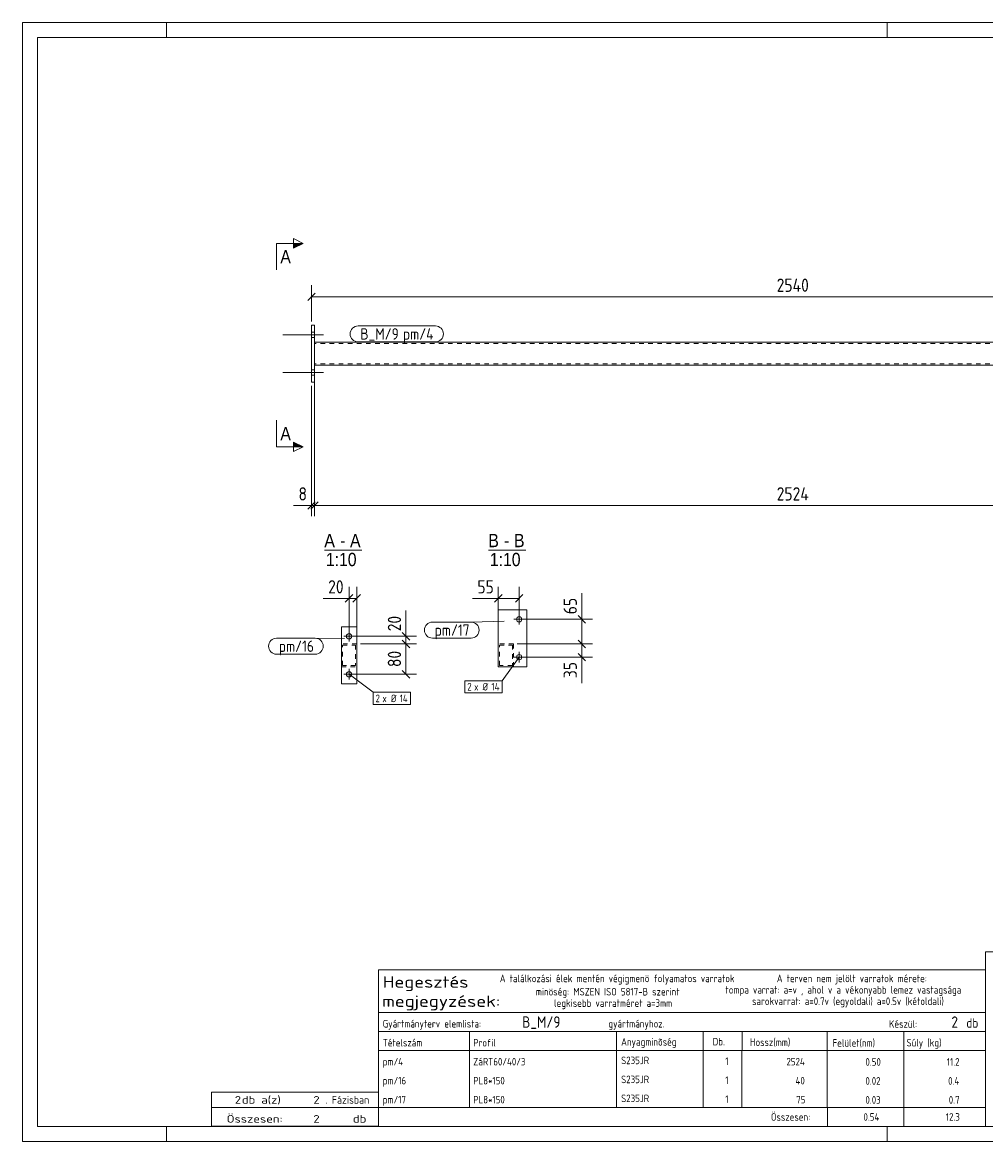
# Model space of a CAD drawing. Header units: millimetres. Extents: x 1 to 419, y 1 to 296.
# Tile 1 of 2: x 1 to 255, y 1 to 296. Entities that reach past the tile are written whole.
import ezdxf

# ---------------------------------------------------------------- set-up
doc = ezdxf.new("R2010")
doc.units = ezdxf.units.MM
doc.header["$LTSCALE"] = 0.6
doc.linetypes.add('XKITLINE00', pattern=[0])
doc.linetypes.add('XKITLINE02', pattern=[4, 2, -2])
for name, color, linetype, lineweight in [('Bolt', 7, 'Continuous', 0), ('BoltMark', 3, 'Continuous', 0), ('DrawingSheet', 5, 'Continuous', 0), ('OtherObjectType', 1, 'Continuous', 0), ('Part', 2, 'Continuous', 0), ('PartMark', 3, 'Continuous', 0), ('Section', 6, 'Continuous', 0), ('Z-DIMENSIONS', 1, 'Continuous', 0)]:
    doc.layers.add(name, color=color, linetype=linetype, lineweight=lineweight)
doc.styles.add('ARIAL', font='ARIAL.TTF')
doc.styles.add('ISOCPEUR', font='ISOCPEUR.TTF')

msp = doc.modelspace()

# ---------------------------------------------------------------- hatches: boundary and pattern name
at = {"layer": 'Section'}
for points in [[(72.5, 237.75), (75, 237.75), (72.5, 236.5)], [(72.5, 185.37), (75, 184.12), (72.5, 184.12)]]:
    msp.add_hatch(color=6, dxfattribs=at).paths.add_polyline_path(points, flags=17)

# ---------------------------------------------------------------- linework, layer by layer
at = {"layer": 'Bolt', "color": 3, "linetype": 'XKITLINE00', "lineweight": 0}
for p, q in [((69.65, 213.68), (80.4, 213.68)), ((77.2, 214.38), (78, 214.38)), ((77.2, 212.98), (78, 212.98)), ((69.65, 203.68), (80.4, 203.68)), ((77.2, 204.38), (78, 204.38)), ((77.2, 202.98), (78, 202.98)), ((133.36, 138.68), (130.56, 138.68)), ((131.96, 137.28), (131.96, 140.08)), ((85.72, 134.18), (88.52, 134.18)), ((87.12, 132.78), (87.12, 135.58)), ((131.96, 127.28), (131.96, 130.08)), ((133.36, 128.68), (130.56, 128.68)), ((85.72, 124.18), (88.52, 124.18)), ((87.12, 122.78), (87.12, 125.58))]:
    msp.add_line(p, q, dxfattribs=at)
for centre in [(131.96, 138.68), (87.12, 134.18), (131.96, 128.68), (87.12, 124.18)]:
    msp.add_circle(centre, 0.7, dxfattribs=at)
at = {"layer": 'BoltMark', "color": 7, "linetype": 'XKITLINE00', "lineweight": 0}
for p, q in [((131.96, 128.68), (127.46, 122.49)), ((87.12, 124.18), (93.49, 119.42)), ((117.67, 122.49), (127.46, 122.49)), ((117.67, 119.29), (117.67, 122.49)), ((127.46, 119.29), (127.46, 122.49)), ((93.49, 119.42), (103.28, 119.42)), ((93.49, 116.22), (93.49, 119.42)), ((103.28, 116.22), (103.28, 119.42)), ((117.67, 119.29), (127.46, 119.29)), ((93.49, 116.22), (103.28, 116.22))]:
    msp.add_line(p, q, dxfattribs=at)
at = {"layer": 'DrawingSheet', "color": 2, "linetype": 'XKITLINE00', "lineweight": 0}
for p, q in [((419, 296), (1, 296)), ((1, 296), (1, 1)), ((39, 292), (39, 296)), ((229, 292), (229, 296)), ((39, 1), (39, 5)), ((229, 1), (229, 5)), ((1, 1), (419, 1))]:
    msp.add_line(p, q, dxfattribs=at)
at = {"layer": 'DrawingSheet', "color": 3, "linetype": 'XKITLINE00', "lineweight": 0}
for p, q in [((415, 292), (5, 292)), ((5, 292), (5, 5)), ((5, 5), (415, 5))]:
    msp.add_line(p, q, dxfattribs=at)
at = {"layer": 'OtherObjectType', "color": 6, "linetype": 'XKITLINE00', "lineweight": 0}
for p, q in [((80.6, 156.93), (90.48, 156.93)), ((123.83, 156.93), (133.71, 156.93))]:
    msp.add_line(p, q, dxfattribs=at)
at = {"layer": 'OtherObjectType', "color": 7, "linetype": 'XKITLINE00', "lineweight": 0}
for p, q in [((254.84, 51.05), (254.84, 6.75)), ((254.84, 51.05), (415, 51.05)), ((94.84, 35.01), (94.84, 46.26)), ((94.84, 46.26), (254.84, 46.26)), ((254.84, 46.26), (254.84, 35.01)), ((94.84, 35.01), (254.84, 35.01)), ((94.84, 35.01), (254.84, 35.01)), ((94.84, 35.01), (94.84, 30.01)), ((254.84, 35.01), (254.84, 30.01)), ((94.84, 30.01), (254.84, 30.01)), ((94.84, 30.01), (94.84, 25.01)), ((118.84, 30.01), (118.84, 25.01)), ((157.61, 25.01), (157.61, 30.01)), ((180.5, 30.01), (180.5, 25.01)), ((190.7, 30.01), (190.7, 25.13)), ((213.15, 30.01), (213.15, 25.01)), ((233.33, 30.01), (233.33, 25.01)), ((254.84, 30.01), (254.84, 25.01)), ((94.84, 25.01), (254.84, 25.01)), ((94.84, 25.01), (94.84, 20.01)), ((118.84, 25.01), (118.84, 20.01)), ((157.61, 20.01), (157.61, 25.01)), ((180.5, 25.01), (180.5, 20.01)), ((190.67, 25.01), (190.67, 20.01)), ((213.18, 25.01), (213.18, 20.01)), ((233.33, 25.01), (233.33, 20.01)), ((254.84, 25.01), (254.84, 20.01)), ((94.84, 20.01), (94.84, 15.01)), ((118.84, 20.01), (118.84, 15.01)), ((157.61, 15.01), (157.61, 20.01)), ((180.5, 20.01), (180.5, 15.01)), ((190.67, 20), (190.67, 15)), ((213.18, 20.01), (213.18, 15.01)), ((233.33, 20.01), (233.33, 15.01)), ((254.84, 20.01), (254.84, 15.01)), ((94.84, 15), (94.84, 10)), ((118.84, 15), (118.84, 10)), ((157.61, 10), (157.61, 15)), ((180.5, 15), (180.5, 10)), ((190.67, 15), (190.67, 10)), ((213.18, 15), (213.18, 10)), ((233.33, 15), (233.33, 10)), ((254.84, 15), (254.84, 10)), ((50.84, 10), (50.84, 14)), ((50.84, 14), (94.84, 14)), ((94.84, 10), (94.84, 14)), ((50.84, 10), (94.84, 10)), ((50.85, 5.02), (50.84, 9.99)), ((50.84, 9.98), (94.74, 9.98)), ((94.84, 10), (254.84, 10)), ((94.84, 10), (94.84, 5)), ((213.19, 10), (213.19, 5)), ((233.31, 10), (233.31, 5)), ((254.84, 10), (254.84, 5)), ((50.89, 5.03), (94.79, 5.03)), ((94.84, 5), (254.84, 5))]:
    msp.add_line(p, q, dxfattribs=at)
at = {"layer": 'Part', "color": 2, "linetype": 'XKITLINE00', "lineweight": 0}
for p, q in [((77.2, 216.18), (78, 216.18)), ((77.2, 201.18), (77.2, 216.18)), ((78, 216.18), (78, 201.18)), ((78, 205.68), (78, 211.68)), ((330.4, 211.68), (78, 211.68)), ((330.4, 205.68), (78, 205.68)), ((78, 201.18), (77.2, 201.18)), ((133.96, 141.18), (126.46, 141.18)), ((126.46, 141.18), (126.46, 126.18)), ((133.96, 126.18), (133.96, 141.18)), ((85.12, 121.68), (85.12, 136.68)), ((85.12, 136.68), (89.12, 136.68)), ((89.12, 121.68), (89.12, 136.68)), ((126.46, 126.18), (133.96, 126.18)), ((85.12, 121.68), (89.12, 121.68))]:
    msp.add_line(p, q, dxfattribs=at)
at = {"layer": 'Part', "color": 7, "linetype": 'XKITLINE02', "lineweight": 0}
for p, q in [((330.4, 211.38), (78, 211.38)), ((330.4, 205.98), (78, 205.98)), ((89.12, 132.18), (85.12, 132.18)), ((85.12, 132.18), (85.12, 126.18)), ((85.42, 126.48), (85.42, 131.88)), ((85.42, 131.88), (88.82, 131.88)), ((88.82, 131.88), (88.82, 126.48)), ((89.12, 126.18), (89.12, 132.18)), ((130.46, 132.18), (126.46, 132.18)), ((126.46, 132.18), (126.46, 126.18)), ((126.76, 126.48), (126.76, 131.88)), ((126.76, 131.88), (130.16, 131.88)), ((130.16, 131.88), (130.16, 126.48)), ((130.46, 126.18), (130.46, 132.18)), ((85.12, 126.18), (89.12, 126.18)), ((88.82, 126.48), (85.42, 126.48)), ((126.46, 126.18), (130.46, 126.18)), ((130.16, 126.48), (126.76, 126.48))]:
    msp.add_line(p, q, dxfattribs=at)
at = {"layer": 'PartMark', "color": 7, "linetype": 'XKITLINE00', "lineweight": 0}
for p, q in [((89.5, 215.98), (109.9, 215.98)), ((89.5, 211.78), (109.9, 211.78)), ((109.08, 137.93), (119.3, 137.93)), ((127.99, 138.15), (119.3, 137.93)), ((68, 133.68), (78.22, 133.68)), ((85.95, 133.65), (78.22, 133.68)), ((109.08, 133.73), (119.3, 133.73)), ((68, 129.48), (78.22, 129.48))]:
    msp.add_line(p, q, dxfattribs=at)
for centre, start, end in [((89.5, 213.88), 90, 270), ((109.9, 213.88), 270, 90), ((109.08, 135.83), 90, 270), ((119.3, 135.83), 270, 90), ((68, 131.58), 90, 270), ((78.22, 131.58), 270, 90)]:
    msp.add_arc(centre, 2.1, start, end, dxfattribs=at)
at = {"layer": 'Section', "color": 6, "linetype": 'XKITLINE00', "lineweight": 0}
for p, q in [((72.5, 236.5), (72.5, 239)), ((72.5, 239), (75, 237.75)), ((68, 237.75), (68, 230.75)), ((68, 237.75), (75, 237.75)), ((75, 237.75), (72.5, 236.5)), ((68, 184.12), (68, 191.12)), ((68, 184.12), (75, 184.12)), ((75, 184.12), (72.5, 185.37)), ((72.5, 185.37), (72.5, 182.87)), ((75, 184.12), (72.5, 182.87))]:
    msp.add_line(p, q, dxfattribs=at)
at = {"layer": 'Z-DIMENSIONS', "color": 7, "linetype": 'XKITLINE00', "lineweight": 0}
for p, q in [((78.19, 224.67), (76.21, 222.69)), ((77.2, 217.18), (77.2, 226.73)), ((77.2, 223.68), (331.2, 223.68)), ((78, 204.68), (78, 165.88)), ((78, 204.68), (78, 165.88)), ((77.2, 200.18), (77.2, 165.88)), ((77.2, 168.68), (72.47, 168.68)), ((77.2, 168.68), (72.47, 168.68)), ((78.19, 169.67), (76.21, 167.69)), ((78.99, 169.67), (77.01, 167.69)), ((78.99, 169.67), (77.01, 167.69)), ((77.2, 168.68), (78, 168.68)), ((78, 168.68), (330.4, 168.68)), ((88.11, 145.17), (86.13, 143.19)), ((87.12, 135.18), (87.12, 147.23)), ((90.11, 145.17), (88.13, 143.19)), ((89.12, 133.18), (89.12, 147.23)), ((127.45, 145.17), (125.47, 143.19)), ((126.46, 133.18), (126.46, 147.23)), ((132.95, 145.17), (130.97, 143.19)), ((131.96, 139.68), (131.96, 147.23)), ((148.46, 138.68), (148.46, 145.52)), ((148.46, 138.68), (148.46, 145.52)), ((87.12, 144.18), (80.29, 144.18)), ((87.12, 144.18), (80.29, 144.18)), ((87.12, 144.18), (89.12, 144.18)), ((126.46, 144.18), (119.63, 144.18)), ((126.46, 144.18), (119.63, 144.18)), ((126.46, 144.18), (131.96, 144.18)), ((102.12, 134.18), (102.12, 141.02)), ((102.12, 134.18), (102.12, 141.02)), ((132.96, 138.68), (151.26, 138.68)), ((147.47, 139.67), (149.45, 137.69)), ((148.46, 132.18), (148.46, 138.68)), ((88.12, 134.18), (104.92, 134.18)), ((101.13, 135.17), (103.11, 133.19)), ((101.13, 133.17), (103.11, 131.19)), ((101.13, 133.17), (103.11, 131.19)), ((102.12, 132.18), (102.12, 134.18)), ((147.47, 133.17), (149.45, 131.19)), ((147.47, 133.17), (149.45, 131.19)), ((90.12, 132.18), (104.92, 132.18)), ((90.12, 132.18), (104.92, 132.18)), ((102.12, 124.18), (102.12, 132.18)), ((131.46, 132.18), (151.26, 132.18)), ((131.46, 132.18), (151.26, 132.18)), ((148.46, 128.68), (148.46, 132.18)), ((132.96, 128.68), (151.26, 128.68)), ((147.47, 129.67), (149.45, 127.69)), ((148.46, 128.68), (148.46, 121.85)), ((148.46, 128.68), (148.46, 121.85)), ((88.12, 124.18), (104.92, 124.18)), ((101.13, 125.17), (103.11, 123.19))]:
    msp.add_line(p, q, dxfattribs=at)
at = {"layer": 'Z-DIMENSIONS', "color": 3}
for p in [(77.2, 223.68), (77.2, 168.68), (78, 168.68), (78, 168.68), (87.12, 144.18), (89.12, 144.18), (126.46, 144.18), (131.96, 144.18), (148.46, 138.68), (102.12, 134.18), (102.12, 132.18), (102.12, 132.18), (148.46, 132.18), (148.46, 132.18), (148.46, 128.68), (102.12, 124.18)]:
    msp.add_point(p, dxfattribs=at)

# ---------------------------------------------------------------- texts
at = {"layer": 'BoltMark', "color": 3, "style": 'ISOCPEUR', "width": 0.85}
for s, p in [('2', (118.27, 119.89)), ('x Ø', (120.08, 119.89)), ('14', (124.63, 119.89)), ('2', (94.09, 116.82)), ('x Ø', (95.89, 116.82)), ('14', (100.44, 116.82))]:
    msp.add_text(s, height=2, dxfattribs=at).set_placement(p)
at = {"layer": 'OtherObjectType', "color": 6, "style": 'ARIAL', "width": 0.85}
for s, p in [('A', (80.6, 157.68)), ('A', (87.37, 157.68)), ('B', (123.83, 157.68)), ('B', (130.6, 157.68)), ('-', (84.76, 157.68)), ('-', (127.99, 157.68)), ('1:10', (81, 152.68)), ('1:10', (124.23, 152.68))]:
    msp.add_text(s, height=3.5, dxfattribs=at).set_placement(p)
at = {"layer": 'OtherObjectType', "color": 7, "style": 'ISOCPEUR'}
for s, height, width, p in [('Hegesztés', 3, 1.19, (95.99, 41.57)), ('A találkozási élek mentén végigmenö folyamatos varratok', 2, 0.85, (126.84, 43.01)), ('A terven nem jelölt varratok mérete:', 2, 0.85, (199.86, 43.01)), ('minöség: MSZEN ISO 5817-B szerint', 2, 0.85, (136.34, 39.51)), ('tompa varrat: a=v , ahol v a vékonyabb lemez vastagsága', 2, 0.85, (186.34, 40.01)), ('megjegyzések:', 3, 1.19, (95.84, 36.51)), ('legkisebb varratméret a=3mm', 2, 0.85, (141.16, 36.51)), ('sarokvarrat: a=0.7v (egyoldali) a=0.5v (kétoldali)', 2, 0.85, (193.34, 37.01)), ('Gyártmányterv elemlista:                               gyártmányhoz.', 2, 0.85, (95.99, 31.07)), ('Készül:', 2, 0.85, (229.47, 31.01)), ('db', 2.5, 0.85, (249.84, 31.01)), ('Tételszám', 2, 0.85, (95.99, 26.07)), ('Profil', 2, 0.85, (119.84, 26.07)), ('Anyagminõség', 2, 0.85, (158.83, 26.29)), ('Db.', 2, 0.85, (182.96, 26.35)), ('Hossz(mm)', 2, 0.85, (192.78, 26.21)), ('Felület(nm)', 2, 0.85, (214.56, 26.01)), ('Súly (kg)', 2, 0.85, (234.05, 26.07)), ('2', 2, 1.211571, (56.99, 11)), ('db a(z)', 2, 1.211571, (58.84, 11)), ('2', 2, 1.211571, (77.7, 11)), ('. Fázisban', 2, 0.935, (80.84, 11)), ('Összesen:', 2, 0.85, (198.33, 6.5)), ('Összesen:            db', 2, 1.211571, (54.84, 6)), ('2', 2, 1.211571, (77.7, 6))]:
    msp.add_text(s, height=height, dxfattribs=dict(at, width=width)).set_placement(p)
at = {"layer": 'OtherObjectType', "color": 5, "style": 'ISOCPEUR', "width": 0.85}
for s, height, p in [('B_M/9', 3, (132.74, 31.01)), ('2', 3, (245.89, 31.01)), ('pm/4', 2, (95.99, 21.07)), ('ZáRT60/40/3', 2, (119.84, 21.07)), ('S235JR', 2, (158.83, 21.41)), ('1', 2, (186.28, 21.18)), ('2524', 2, (202.41, 21.07)), ('0.50', 2, (223.23, 21.01)), ('11.2', 2, (244.68, 21.01)), ('pm/16', 2, (95.99, 16.07)), ('PL8*150', 2, (119.84, 16.07)), ('S235JR', 2, (158.83, 16.4)), ('1', 2, (186.28, 16.17)), ('40', 2, (204.81, 16.07)), ('0.02', 2, (223.23, 16)), ('0.4', 2, (245.02, 16)), ('pm/17', 2, (95.99, 11.06)), ('PL8*150', 2, (119.84, 11.06)), ('S235JR', 2, (158.83, 11.4)), ('1', 2, (186.28, 11.17)), ('75', 2, (204.98, 11.06)), ('0.03', 2, (223.23, 11)), ('0.7', 2, (245.19, 11)), ('0.54', 2, (222.72, 6.5)), ('12.3', 2, (244.41, 6.5))]:
    msp.add_text(s, height=height, dxfattribs=at).set_placement(p)
at = {"layer": 'PartMark', "color": 1, "style": 'ISOCPEUR', "width": 0.85}
msp.add_text('B_M/9', height=3, dxfattribs=at).set_placement((90.1, 212.38))
at = {"layer": 'PartMark', "color": 3, "style": 'ISOCPEUR', "width": 0.85}
for s, p in [('pm/4', (101.31, 212.38)), ('pm/17', (109.68, 134.33)), ('pm/16', (68.6, 130.08))]:
    msp.add_text(s, height=3, dxfattribs=at).set_placement(p)
at = {"layer": 'Section', "color": 6, "style": 'ARIAL', "width": 0.85}
for p in [(69, 232.5), (69, 185.87)]:
    msp.add_text('A', height=3.5, dxfattribs=at).set_placement(p)
at = {"layer": 'Z-DIMENSIONS', "color": 3, "style": 'ISOCPEUR', "width": 0.85}
for s, p in [('2540', (199.84, 224.98)), ('8', (73.78, 169.98)), ('2524', (199.84, 169.98)), ('20', (81.6, 145.48)), ('55', (120.94, 145.48))]:
    msp.add_text(s, height=3.5, dxfattribs=at).set_placement(p)
for s, p in [('65', (147.16, 140)), ('20', (100.82, 135.5)), ('80', (100.82, 126.08)), ('35', (147.16, 123.16))]:
    msp.add_text(s, height=3.5, rotation=90.0002, dxfattribs=at).set_placement(p)

doc.saveas('drawing.dxf')
